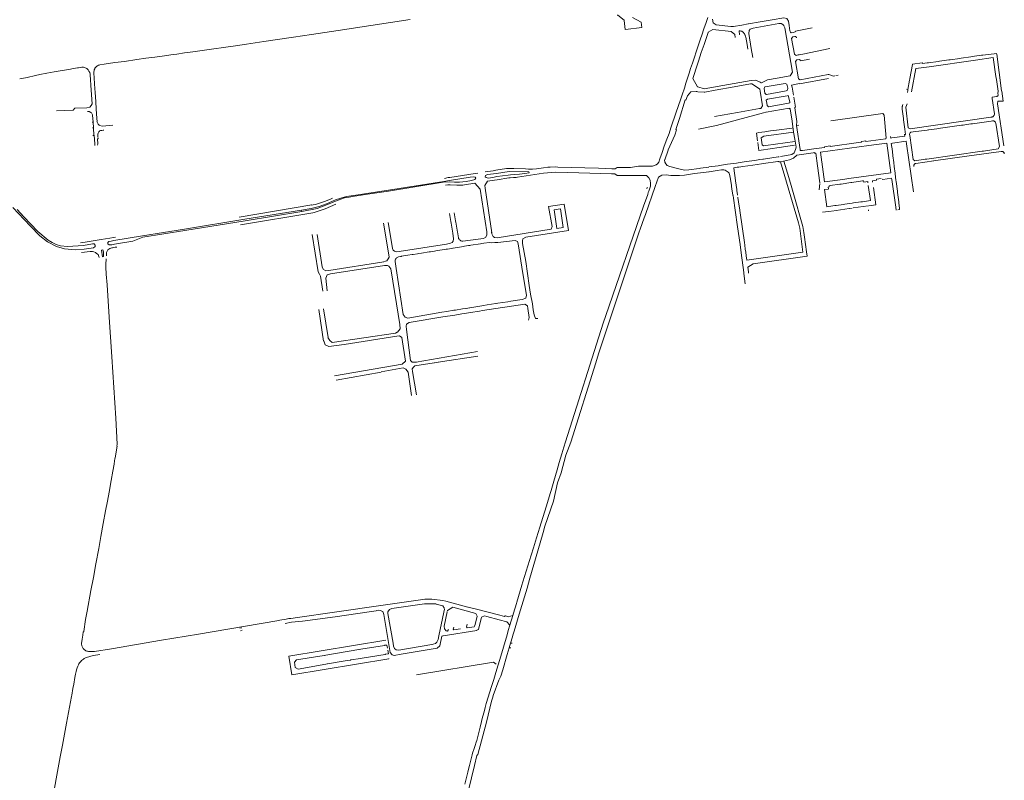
# Model space of a CAD drawing. Extents: x 97501 to 109728, y 463571 to 471596.
# Tile 9 of 25: x 102488 to 103742, y 467526 to 468495. Entities that reach past the tile are written whole.
import ezdxf

# ---------------------------------------------------------------- set-up
doc = ezdxf.new("R2010")
doc.units = 0
doc.layers.add('107 Goten', color=9, linetype='Continuous', lineweight=20, true_color=0xc0c0c0)

msp = doc.modelspace()

# ---------------------------------------------------------------- linework, layer by layer
at = {"layer": '107 Goten'}
for points in [[(102584.5, 468434.1), (102585, 468434.6), (102585.9, 468435.3), (102586.8, 468435.9), (102588, 468436.5), (102588.7, 468436.8), (102589.5, 468436.9), (102595, 468437.7), (102595, 468437.7), (102608.7, 468440), (102620.9, 468441.5), (102620.9, 468441.5), (102636.6, 468443.8), (102648.1, 468445.4), (102659.7, 468447), (102659.7, 468447), (102674.8, 468449.1), (102680.1, 468449.7), (102680.1, 468449.7), (102687.8, 468450.8), (102697.7, 468452.2), (102708.3, 468453.7), (102708.3, 468453.7), (102729, 468456.6), (102753.1, 468459.9), (102753.1, 468459.9), (102762.3, 468461.2), (102776.3, 468463.3), (102776.3, 468463.3), (102798.7, 468466.6), (102798.7, 468466.6), (102836.5, 468472.4), (102859.4, 468475.8), (102859.4, 468475.8), (102893.2, 468480.9), (102893.2, 468480.9), (102934.6, 468487.3), (102984.8, 468495)], [(103248.4, 468500.2), (103249.3, 468500.2), (103257.3, 468494.1), (103257.4, 468493.6)], [(103279, 468491.4), (103279, 468491.4), (103267.9, 468497.2)], [(103363.9, 468497.5), (103361.7, 468491.1), (103361.7, 468491.1), (103359.1, 468483), (103356.3, 468474.8), (103356.3, 468474.8), (103354.8, 468470.2), (103353.1, 468465.2), (103353.1, 468465.2), (103351.4, 468459.9), (103349.3, 468453.7), (103346.9, 468446.8), (103346.9, 468446.8), (103344.4, 468439.2), (103342.1, 468432.4), (103342.1, 468432.4), (103340.1, 468426.4), (103340.1, 468426.4), (103338.6, 468421.5), (103336, 468413.8), (103336, 468413.8), (103334.1, 468407.4), (103331.3, 468398.9), (103329.2, 468392.4), (103323.6, 468376.7), (103323.6, 468376.7), (103316.9, 468356.8), (103316.9, 468356.8), (103314.6, 468349.4), (103311.8, 468342.2), (103311.8, 468342.1)], [(103370.6, 468490.5), (103370, 468495.4)], [(103445.9, 468494.4), (103430.7, 468491.8), (103415.6, 468489.1)], [(103466.9, 468492.2), (103466.8, 468492.7), (103464.6, 468496.1), (103464.6, 468496.1), (103460.6, 468497), (103446.1, 468494.5), (103446.1, 468494.5), (103445.9, 468494.4)], [(103257.4, 468493.6), (103258.9, 468482)], [(103259, 468481.9), (103280, 468484.7), (103280, 468484.7)], [(103280, 468484.7), (103280.1, 468484.7), (103280.1, 468484.8), (103279.1, 468491.4), (103279, 468491.4)], [(103364.5, 468478.7), (103370.4, 468482.1), (103393.9, 468479.5), (103393.9, 468479.5), (103398.2, 468475.5), (103398.2, 468475.5), (103398.9, 468472)], [(103415.6, 468489.1), (103415.4, 468489.1), (103407.2, 468487.7), (103407.2, 468487.7), (103396.6, 468485.9), (103396.6, 468485.9), (103393.5, 468485.8), (103393.5, 468485.8), (103374.7, 468488), (103370.7, 468490.5), (103370.7, 468490.5), (103370.6, 468490.5)], [(103421.3, 468446.4), (103419.3, 468457.7), (103416.2, 468476.8), (103416.2, 468476.8), (103416.6, 468480.8), (103418.1, 468482.6), (103421.6, 468483.9), (103421.8, 468483.9)], [(103421.8, 468483.9), (103454.3, 468489.6)], [(103454.3, 468489.6), (103454.6, 468489.6), (103457.4, 468489.7), (103459.7, 468488.6), (103460.9, 468487), (103460.9, 468486.9), (103462, 468484.4), (103462, 468484.4), (103471.8, 468427.5), (103471.8, 468427.5), (103468.7, 468423), (103452.2, 468420.1), (103452.2, 468420.1), (103440.2, 468418), (103433.2, 468414.7), (103432.5, 468414.2), (103432.5, 468414.1), (103432.1, 468414.1), (103432, 468414.1), (103430.6, 468414.9), (103430.6, 468414.9), (103427.5, 468416.3), (103427.5, 468416.3), (103427.5, 468416.3)], [(103466.8, 468492.7), (103467.6, 468487), (103468.6, 468480.5), (103469.3, 468478.5), (103470.2, 468477.8), (103473.3, 468478.1), (103475.9, 468479.7)], [(103497, 468484.1), (103497, 468484.1), (103497, 468484.1), (103475.6, 468480.1), (103475.6, 468480.1)], [(103346.2, 468423.5), (103346.6, 468424.8), (103349.2, 468432.6), (103349.2, 468432.6), (103349.6, 468434), (103349.6, 468434), (103352.1, 468441.8), (103355.7, 468452.6), (103355.7, 468452.6), (103359.3, 468463.1), (103359.3, 468463.1), (103364.3, 468478.2), (103364.5, 468478.7)], [(103404.6, 468475.6), (103404.5, 468475.9), (103404.5, 468475.9), (103403.8, 468479.9), (103404.1, 468480.3), (103405.2, 468480.4), (103406.1, 468480.1), (103407.1, 468479.8), (103408, 468479.3), (103408.8, 468478.6), (103409.4, 468478.1), (103409.9, 468477.6), (103410.6, 468476.5), (103411.2, 468475.4), (103411.6, 468474.7), (103411.8, 468473.9), (103412.1, 468473.2), (103412.3, 468472.4), (103413.9, 468462.8), (103413.9, 468462.8), (103415, 468457)], [(103480.2, 468450), (103480, 468450), (103480, 468450), (103479.1, 468449.6), (103476.4, 468449), (103476.4, 468449), (103474.2, 468450.5), (103470.7, 468470.5), (103472.1, 468472.6), (103474.9, 468473.1), (103475.3, 468473.1), (103475.7, 468473.1), (103476, 468472.9), (103476.3, 468472.7), (103476.6, 468472.5), (103476.8, 468472.2), (103477, 468471.8), (103477.1, 468471.5)], [(103519.2, 468457.7), (103517.3, 468457.3), (103487, 468451.2), (103487, 468451.2)], [(103481.5, 468418), (103479.6, 468419.4), (103475.8, 468441.5), (103477.3, 468443.5), (103480.2, 468444), (103480.2, 468444), (103482.3, 468442.6), (103482.3, 468442.6), (103482.3, 468442.3), (103482.4, 468442.2), (103482.4, 468442.2)], [(103487, 468451.2), (103480.2, 468450)], [(103482.4, 468442.2), (103482.4, 468442.2), (103493.3, 468444.3)], [(103672.8, 468443.6), (103671.1, 468443.4), (103671.1, 468443.4), (103671.1, 468443.4)], [(103685, 468445.3), (103685, 468445.3), (103672.8, 468443.6)], [(103686.7, 468445.6), (103685, 468445.3), (103685, 468445.3)], [(103698.8, 468447.3), (103698.8, 468447.3), (103686.7, 468445.6), (103686.7, 468445.6)], [(103700.5, 468447.6), (103700.5, 468447.6), (103698.8, 468447.3)], [(103712.7, 468449.3), (103712.7, 468449.3), (103700.5, 468447.6), (103700.5, 468447.6)], [(103704.7, 468442.9), (103727.3, 468446.6), (103730.6, 468422), (103731.6, 468418.5), (103733.7, 468403.5)], [(103714.3, 468449.5), (103712.7, 468449.3), (103712.7, 468449.3)], [(103732.1, 468451.7), (103714.3, 468449.5)], [(103732, 468450.5), (103738.2, 468403.8)], [(102487.6, 468419.1), (102487.6, 468419.1), (102490.1, 468419.7), (102490.1, 468419.7), (102490.1, 468419.7), (102495.2, 468420.7), (102496.9, 468421.1), (102496.9, 468421.1), (102507.9, 468423.5), (102507.9, 468423.5), (102513.2, 468424.6), (102522, 468426.4), (102531.6, 468428), (102541.8, 468429.8), (102541.8, 468429.8), (102550.3, 468431.3), (102556.3, 468432.3), (102561.4, 468433.1), (102562.5, 468433.3), (102562.5, 468433.3), (102565, 468433.6), (102565, 468433.6), (102566.8, 468434), (102567.4, 468434), (102567.8, 468434), (102568.9, 468433.9), (102570.1, 468433.7), (102571, 468433.4), (102572.1, 468432.8), (102573, 468432.2), (102574.6, 468430.7), (102575.8, 468429), (102576.8, 468427.1), (102577.3, 468425), (102577.3, 468425), (102577.4, 468424.9), (102577.4, 468424.8), (102577.4, 468424.7), (102577.4, 468424.6), (102577.4, 468424.6), (102577.4, 468424.4)], [(102582.2, 468427), (102582.2, 468428.3), (102582.3, 468429.5), (102582.6, 468430.7), (102583.1, 468431.9), (102583.5, 468432.8), (102584.3, 468433.8), (102584.5, 468434.1)], [(103624.6, 468437.5), (103621.3, 468419.5), (103621.3, 468419.4)], [(103623.3, 468402.7), (103629, 468432.3), (103646, 468434.4)], [(103637, 468439.4), (103637, 468439.4), (103624.7, 468437.7), (103624.6, 468437.6), (103624.6, 468437.5)], [(103643.3, 468439.4), (103637.3, 468438.6), (103637.2, 468439.3), (103637.1, 468439.4), (103637, 468439.4)], [(103645.1, 468439.7), (103643.3, 468439.4)], [(103657.3, 468441.4), (103657.3, 468441.4), (103657.3, 468441.4), (103645.1, 468439.7)], [(103646, 468434.4), (103704.7, 468442.9)], [(103658.9, 468441.6), (103657.3, 468441.4)], [(103671.1, 468443.4), (103658.9, 468441.6), (103658.9, 468441.6)], [(102577.4, 468424.4), (102578.6, 468404.6)], [(102582.2, 468427), (102583.5, 468406.4)], [(103351.2, 468409), (103350.9, 468409.1), (103350.9, 468409.1), (103345, 468419.6), (103346.2, 468423.5)], [(103480.8, 468413), (103517.5, 468419.6)], [(103481.5, 468418), (103517.3, 468424.7)], [(103525.7, 468423.1), (103523.9, 468422.7), (103518.2, 468424.9), (103518.1, 468424.9), (103517.3, 468424.7)], [(103530.2, 468423.8), (103527, 468423.3)], [(103621.3, 468419.4), (103621, 468417.7)], [(102583.8, 468402.1), (102583.5, 468406.4)], [(103351.2, 468409), (103359.3, 468406.5)], [(103382.9, 468410.6), (103359.3, 468406.5)], [(103360, 468402.3), (103373.2, 468404.6), (103373.2, 468404.6), (103397.4, 468408.9), (103397.4, 468408.9), (103418.3, 468412.7)], [(103382.9, 468410.6), (103419.2, 468417.1), (103424.6, 468417.4), (103427.5, 468416.3)], [(103418.3, 468412.7), (103420.1, 468413), (103420.1, 468413), (103430, 468406.5), (103430, 468406.5), (103430.1, 468406), (103430.6, 468403.5), (103433.7, 468384.7), (103433.7, 468384.7), (103431.5, 468381.5), (103431.5, 468381.5), (103429.9, 468381.3)], [(103438.7, 468399.4), (103438.4, 468399.4), (103438.2, 468399.4), (103436.8, 468400.9), (103436.8, 468400.9), (103435.7, 468407.1), (103435.7, 468407.1), (103436.5, 468408.9), (103436.8, 468409.1), (103437, 468409.1)], [(103437, 468409.1), (103462.4, 468413.4)], [(103463.9, 468403.8), (103465.4, 468404.9), (103465.7, 468407.3), (103464.6, 468412.5), (103462.4, 468413.4)], [(103471.3, 468408.5), (103470.6, 468411.3), (103480.8, 468413.4)], [(103473, 468398.2), (103471.3, 468408.5)], [(103617, 468406), (103617, 468406), (103619, 468405.7)], [(103621, 468417.7), (103621, 468417.7), (103621, 468417.7), (103618.9, 468405.8), (103618.9, 468405.8)], [(102534.4, 468378.3), (102555.6, 468379.1), (102558, 468381.7), (102573.1, 468382.3), (102577, 468383.2), (102578.8, 468385.2), (102579.8, 468387.5), (102578.6, 468404.6)], [(102583.8, 468402.1), (102584.6, 468390)], [(103335.9, 468392.2), (103337.9, 468397.6)], [(103337.9, 468397.6), (103342.4, 468402.8)], [(103342.4, 468402.8), (103342.4, 468402.8), (103349.2, 468403.2), (103349.2, 468403.2), (103350.2, 468402.9), (103350.2, 468402.9), (103351.3, 468402.5), (103351.3, 468402.5), (103351.4, 468402.5)], [(103351.4, 468402.5), (103359.2, 468402.2), (103360, 468402.3)], [(103463.9, 468403.8), (103438.7, 468399.4)], [(103439.8, 468393.3), (103465, 468397.7)], [(103466.7, 468388.1), (103468.4, 468388.7), (103468.6, 468390), (103466.4, 468397.9), (103465, 468397.7)], [(103475.5, 468383.3), (103475.5, 468383.3), (103473.4, 468395.9)], [(103618.6, 468404.3), (103618.1, 468401.9), (103618.2, 468401.8), (103618.2, 468401.8), (103618.3, 468401.8)], [(103618.9, 468405.8), (103618.6, 468404.3)], [(103726.2, 468394), (103728.9, 468374.5), (103728.9, 468373.8), (103728.7, 468373.1), (103728.3, 468372.5), (103727.9, 468371.8), (103727.4, 468371.3), (103726.8, 468370.9), (103726.2, 468370.6), (103725.7, 468370.5)], [(103733.7, 468403.5), (103733.7, 468403.5), (103733.6, 468403.4), (103733.5, 468400.5), (103733.5, 468400.5), (103733.7, 468398.7), (103733.7, 468398.4), (103733.6, 468398.1), (103733.5, 468397.8), (103733.3, 468397.5), (103733, 468397.3), (103732.8, 468397.1), (103732.5, 468397), (103732.2, 468396.9), (103729, 468396.4), (103726, 468396), (103726, 468396), (103726, 468395.9)], [(103726, 468395.9), (103726, 468395.9), (103726.2, 468394)], [(103738.3, 468403.5), (103740.3, 468390.8), (103733.2, 468390.6), (103732.8, 468387.5), (103740.8, 468334)], [(102585.2, 468380.8), (102584.6, 468390)], [(103324.2, 468354.5), (103323.3, 468354.8), (103327.8, 468368.6), (103327.8, 468368.6), (103335.3, 468392.4), (103335.9, 468392.2)], [(103429.9, 468381.3), (103401.8, 468376.4), (103401.8, 468376.4), (103372.7, 468371.3)], [(103437.7, 468376.6), (103438.4, 468376.8), (103467.6, 468381.9), (103467.7, 468381.3), (103467.8, 468381.2), (103467.8, 468381.2)], [(103439, 468388.1), (103438.3, 468392.2), (103439.8, 468393.3)], [(103466.7, 468388.1), (103441.3, 468383.6), (103439.5, 468385.3), (103439, 468388.1)], [(103467.8, 468381.2), (103467.9, 468381.3), (103468, 468381.5), (103468.2, 468381.6), (103468.5, 468381.6), (103468.7, 468381.4), (103468.7, 468381.2)], [(103471.2, 468365.1), (103468.7, 468381.2)], [(103474.8, 468382.1), (103474.6, 468382.8), (103474.7, 468382.9), (103474.7, 468383), (103474.8, 468383.1), (103474.9, 468383.1), (103475.5, 468383.2), (103475.5, 468383.3)], [(103474.8, 468382.1), (103477.4, 468364.9), (103476.9, 468359.9)], [(103612.5, 468386.4), (103612.4, 468386.4), (103612, 468385.1), (103611.8, 468384.6), (103611.8, 468384.6), (103611.6, 468384), (103611.6, 468384), (103611.5, 468383.6), (103611.5, 468383.6), (103611.5, 468383.2), (103611.5, 468383.2), (103611.4, 468382.7), (103611.4, 468382.7), (103611.4, 468382.2), (103611.4, 468382.2), (103611.5, 468381.2), (103611.5, 468381.2), (103611.6, 468380.7)], [(103724.3, 468370.3), (103621.6, 468355.4), (103619.1, 468356.7), (103616.2, 468383.1), (103617.7, 468387.4)], [(102574, 468377.4), (102575, 468377.5), (102575.9, 468377.4), (102576.7, 468377.2), (102577.6, 468376.9), (102578.3, 468376.4), (102579, 468375.8), (102579.6, 468375.1), (102580, 468374.3), (102580.4, 468373.5), (102580.5, 468372.6), (102581.1, 468364.5), (102581.1, 468364.5), (102581.1, 468364.4), (102581.1, 468364.4), (102581, 468364.3), (102581, 468364.2), (102581, 468364.2), (102580.9, 468364.2), (102580.9, 468364.1), (102580.8, 468364.1), (102579.8, 468364.1)], [(102585.2, 468380.8), (102585.9, 468368.8)], [(102586.2, 468364.7), (102585.9, 468368.8)], [(103352, 468355.1), (103375, 468359.7), (103375, 468359.7), (103401.7, 468366.9), (103434.9, 468375.8)], [(103434.9, 468375.8), (103437.7, 468376.6)], [(103520.5, 468365.8), (103586.8, 468375.1), (103588.4, 468372.9), (103591.3, 468343.7)], [(103611.6, 468380.7), (103611.6, 468380.7), (103613, 468368.7), (103613, 468368.7)], [(103613, 468368.7), (103613, 468368.7), (103613.3, 468366.9)], [(103725.7, 468370.5), (103725.7, 468370.5), (103724.3, 468370.3)], [(102580.3, 468356.6), (102580.3, 468356.6), (102581.3, 468356.7), (102581.4, 468356.7), (102581.4, 468356.7), (102581.5, 468356.7), (102581.5, 468356.7), (102581.6, 468356.6), (102581.6, 468356.6), (102581.6, 468356.5), (102581.6, 468356.5), (102581.6, 468356.4), (102582.2, 468347.6), (102582.2, 468347.5), (102582.2, 468347.5), (102582.2, 468347.4), (102582.1, 468347.4), (102582.1, 468347.3), (102582, 468347.3), (102581.9, 468347.2), (102581.9, 468347.2), (102580.8, 468347.2), (102580.8, 468347.2)], [(102581.4, 468356.9), (102581.1, 468364.1)], [(102589.6, 468359.9), (102588.8, 468360.1), (102587.5, 468361.3), (102586.9, 468362.1), (102585.9, 468365)], [(102589.6, 468359.9), (102592.5, 468358.8), (102606.3, 468360)], [(103471.2, 468356.5), (103451.4, 468353.8), (103451.4, 468353.8), (103443.7, 468352.8)], [(103464.4, 468321.4), (103471.1, 468322.9), (103473.9, 468325.1), (103475.5, 468329), (103476.6, 468332.2), (103474.8, 468342.4), (103473.3, 468351.1), (103471.2, 468365.1)], [(103484.6, 468327.9), (103483.1, 468327.7), (103482.8, 468327.7), (103482.6, 468327.8), (103482.3, 468327.9), (103482, 468328.1), (103481.7, 468328.5), (103481.5, 468328.8), (103481.4, 468329.1), (103476.9, 468359.9), (103480, 468360.3)], [(103613.3, 468366.9), (103613.3, 468366.9), (103614.8, 468355), (103614.8, 468355)], [(103655.5, 468355.7), (103657.3, 468355.9)], [(103657.3, 468355.9), (103687.1, 468360.1)], [(103687.1, 468360.1), (103689, 468360.3)], [(103688.9, 468360.3), (103699.1, 468361.8)], [(103699.1, 468361.8), (103701, 468362)], [(103701, 468362), (103725, 468365.4)], [(103730.6, 468362.9), (103735.5, 468332.9), (103733.8, 468330.1), (103715.1, 468327.2)], [(103725, 468365.4), (103726.7, 468365.6)], [(103726.7, 468365.6), (103727, 468365.6), (103727.6, 468365.6), (103728.2, 468365.5), (103728.8, 468365.2), (103729.3, 468364.9), (103729.8, 468364.4), (103730.2, 468363.9), (103730.4, 468363.4), (103730.6, 468362.9)], [(102582.4, 468347.3), (102582.9, 468342), (102583.2, 468336.3), (102583.3, 468334.4), (102583.3, 468334.4), (102583.3, 468334.4), (102583.4, 468334.3)], [(102587.3, 468344.7), (102587, 468348.8)], [(102587.2, 468348.5), (102587.2, 468348.7), (102587.4, 468349.8), (102587.8, 468350.9), (102588.4, 468351.8), (102589.2, 468352.7), (102589.3, 468352.8), (102590.4, 468353.3), (102591.3, 468353.5), (102592.2, 468353.5), (102594, 468353.7), (102594.7, 468353.7)], [(102587.6, 468342.7), (102587.5, 468344)], [(103313.6, 468328.8), (103322, 468347.3)], [(103322, 468347.3), (103324.3, 468354.3)], [(103428.8, 468350.7), (103425.9, 468350.2)], [(103425.9, 468350.1), (103427.3, 468340.3)], [(103436.5, 468351.7), (103428.9, 468350.7)], [(103473.3, 468351.1), (103435.2, 468346.2), (103432.1, 468344), (103433.3, 468335.2), (103434.9, 468333.8), (103437.8, 468334.2), (103474.8, 468339.4)], [(103443.7, 468352.8), (103436.6, 468351.8)], [(103591.3, 468344.4), (103591.3, 468343.7), (103590.7, 468343.7), (103590.7, 468343.6), (103590.7, 468343.5), (103590.7, 468342.9), (103565.3, 468339.3), (103565.2, 468340), (103565.1, 468340.1), (103559.5, 468339.3), (103559.4, 468339.2), (103559.5, 468338.5), (103556.1, 468338), (103556.1, 468338), (103519.9, 468332.9), (103519.8, 468333.6), (103519.7, 468333.7), (103512.7, 468332.7), (103512.7, 468332.6), (103512.6, 468332.6), (103512.7, 468331.9), (103499.2, 468329.9), (103484.6, 468327.9)], [(103598.3, 468343.9), (103596.9, 468343.8), (103596.7, 468345.6)], [(103598.3, 468343.9), (103615.1, 468346.1), (103614.3, 468348.2)], [(103614.8, 468355), (103615.6, 468348.4), (103614.3, 468348.2), (103614.2, 468348.2), (103614.2, 468348.1), (103614.2, 468348.1)], [(103621.2, 468347.2), (103621, 468348.5), (103621, 468348.9), (103621.1, 468349.4), (103621.3, 468349.8), (103621.5, 468350.2), (103621.9, 468350.6), (103622.3, 468350.9), (103622.7, 468351.1), (103623.1, 468351.2), (103625.4, 468351.5)], [(103621.2, 468347.2), (103625.6, 468316.6), (103627.6, 468314.7), (103640.8, 468316.7)], [(103625.4, 468351.5), (103643.4, 468354)], [(103643.4, 468354), (103645.3, 468354.3)], [(103645.2, 468354.3), (103655.5, 468355.7)], [(102586.6, 468334.8), (102586.6, 468334.8), (102587.1, 468336.4), (102587.1, 468336.4), (102586.8, 468342.6), (102587.5, 468342.6), (102587.6, 468342.7), (102587.6, 468342.7)], [(103308.5, 468333.3), (103308.5, 468333.3), (103308.5, 468333.3), (103305.8, 468325.5)], [(103311.8, 468342.2), (103308.5, 468333.3)], [(103427.6, 468338.1), (103429, 468328.1), (103429, 468328.1)], [(103431.9, 468328.4), (103454.9, 468331.9), (103474.3, 468334.5)], [(103569, 468334.3), (103507.3, 468325.9), (103509, 468313.1)], [(103592, 468337.1), (103597.1, 468299.5), (103543.6, 468292.1)], [(103568.9, 468334.4), (103592, 468337.1)], [(103598.6, 468330), (103598.6, 468330), (103598.3, 468332), (103598.3, 468332), (103597.7, 468336.9), (103599.2, 468337.1), (103599.3, 468337.1), (103599.3, 468337.2), (103599.3, 468337.2)], [(103599.2, 468337.1), (103616.7, 468339.8), (103617.2, 468336.2)], [(103599.3, 468337.2), (103616.7, 468339.8), (103617.2, 468336.2)], [(103617.2, 468336.2), (103625.9, 468275.1)], [(103305.8, 468325.5), (103302.9, 468317.2)], [(103309.1, 468315.9), (103309.1, 468315.9), (103313.4, 468328.4), (103313.6, 468328.8)], [(103429, 468328), (103431.9, 468328.4)], [(103454.7, 468319.9), (103453.7, 468319.8), (103434.8, 468317)], [(103456.5, 468313.6), (103468.1, 468316.1), (103473.2, 468318.3), (103477.3, 468321.8), (103486.4, 468323.3)], [(103464.4, 468321.4), (103464.4, 468321.4), (103456.5, 468320.2)], [(103486.4, 468323.3), (103498.3, 468325)], [(103498.3, 468325), (103499.7, 468325.2), (103499.8, 468324.5), (103499.9, 468324.4), (103501.4, 468324.6), (103503.7, 468308.2)], [(103600.1, 468317.8), (103598.6, 468330)], [(103713.5, 468327), (103642.8, 468317)], [(103696.8, 468321), (103651.6, 468314.8)], [(103737.8, 468326.8), (103696.7, 468321)], [(103715.1, 468327.2), (103713.5, 468327)], [(103737.7, 468326.7), (103737.7, 468326.7), (103738, 468326.8), (103738.4, 468326.8), (103738.8, 468326.8), (103739.2, 468326.7), (103739.6, 468326.6), (103740, 468326.4), (103740.3, 468326.1), (103740.6, 468325.9), (103740.9, 468325.6), (103741.1, 468325.2), (103741.3, 468324.9), (103741.5, 468324.5), (103741.5, 468324.1), (103741.6, 468323.8), (103741.6, 468323.8), (103741.6, 468323.8)], [(103301.6, 468313), (103299.9, 468310.9), (103298.2, 468309.7), (103296.8, 468309.1), (103293.7, 468308.1), (103275.5, 468307.9), (103265.7, 468306.2), (103248.7, 468306.1), (103246, 468304.4), (103241.6, 468304.7), (103224.6, 468305.2), (103172.9, 468306.8), (103172.9, 468306.8), (103169.4, 468306.9), (103163.4, 468306.7), (103160.4, 468306.5), (103160.4, 468306.5), (103154.9, 468305.9), (103146, 468304.6), (103146, 468304.6), (103140.6, 468304.2), (103138.1, 468304.2), (103135.6, 468304.2), (103131.6, 468304.4), (103117.1, 468305), (103117.1, 468305), (103115.5, 468305.1)], [(103302.9, 468317.2), (103302.9, 468317.2), (103301.4, 468312.9)], [(103308.9, 468315.9), (103309.3, 468312.9), (103310.3, 468310.9), (103312.3, 468308.8), (103315.6, 468307.6), (103323.8, 468305.6), (103330.3, 468303.9), (103334.5, 468303), (103339.9, 468303.1), (103352.9, 468305.1)], [(103365.3, 468306.8), (103354.7, 468305.3)], [(103377.1, 468308.5), (103365.2, 468306.9)], [(103378.9, 468308.8), (103377.1, 468308.5)], [(103389, 468310.3), (103378.9, 468308.8)], [(103389, 468310.3), (103400.5, 468311.9)], [(103397.9, 468299.2), (103397, 468305.5), (103397, 468305.6), (103397, 468305.8), (103401.5, 468306.5)], [(103402.6, 468312.2), (103400.5, 468311.9)], [(103401.5, 468306.5), (103403.3, 468306.8)], [(103410.4, 468313.4), (103402.6, 468312.2)], [(103403.3, 468306.8), (103408.6, 468307.5), (103421.5, 468309.3)], [(103412.7, 468313.7), (103410.4, 468313.4)], [(103423.7, 468315.3), (103412.7, 468313.7)], [(103421.5, 468309.3), (103432.4, 468310.8), (103432.5, 468310.8), (103435, 468311.2)], [(103423.7, 468315.3), (103430.2, 468316.3)], [(103434, 468316.8), (103430.2, 468316.3)], [(103434.8, 468317), (103434, 468316.8)], [(103435, 468311.2), (103453, 468313.9)], [(103453, 468313.9), (103454.4, 468314.1), (103454.5, 468313.4), (103454.6, 468313.3), (103456.5, 468313.6)], [(103456.5, 468313.6), (103479.6, 468235.6), (103481.1, 468229.1), (103485.1, 468198.2)], [(103461, 468314.2), (103467.1, 468293.7), (103471, 468280.2), (103475.3, 468265.4), (103482.6, 468239.9), (103485, 468231.1), (103486.2, 468223.6), (103487.2, 468217.5), (103489.5, 468198.7), (103490.4, 468193.4)], [(103503.7, 468308.2), (103503.7, 468308.2), (103506.7, 468286.6), (103506.7, 468286.6)], [(103536.1, 468291.1), (103512.8, 468287.8), (103509.1, 468313.3)], [(103600.3, 468316.2), (103600.3, 468316.2), (103600.1, 468317.8), (103600.1, 468317.8), (103600.1, 468317.8)], [(103601.9, 468304), (103601.9, 468304), (103601.9, 468304), (103600.3, 468316.2)], [(103626.2, 468307.5), (103626.2, 468307.9), (103626.2, 468308.2), (103626.2, 468308.6), (103626.3, 468309), (103626.5, 468309.4), (103626.6, 468309.8), (103626.9, 468310.1), (103627.1, 468310.4), (103627.4, 468310.7), (103627.7, 468311), (103628.1, 468311.2), (103628.4, 468311.3), (103628.8, 468311.4), (103629.1, 468311.5)], [(103629.1, 468311.5), (103629.1, 468311.5), (103651.8, 468314.7)], [(103642.8, 468317), (103640.8, 468316.7)], [(102846.9, 468250.1), (102866.4, 468254.2), (102874.3, 468256.9), (102881.9, 468260), (102887.5, 468262.6), (102893.4, 468264.8), (102901.4, 468267.4), (102907.2, 468268.5), (102911.6, 468269.4), (102917, 468270.2), (102933.7, 468272.8), (102957.1, 468276.3), (103027.1, 468287.4), (103034.6, 468287.8), (103041.3, 468287.6), (103047.9, 468287.6), (103056.1, 468288.4), (103062.9, 468289.7), (103067.4, 468290.9), (103068.7, 468292.6), (103067.8, 468294), (103065.7, 468294.5), (103061.5, 468293.9), (103034.9, 468289.7), (103027.9, 468288.3), (102992.5, 468283), (102957.1, 468277.3), (102915.8, 468271.2), (102903.7, 468269.1), (102896.8, 468267.3), (102889.8, 468264.9), (102878.2, 468260), (102869, 468256.7), (102858.7, 468254), (102846.6, 468252.1)], [(103071.1, 468299.2), (103067.8, 468298.7), (103035.5, 468293.7), (103035.5, 468293.7), (103034.5, 468293.5), (103034.5, 468293.5), (103033.5, 468293.4), (103033.5, 468293.4), (103028.6, 468292.4)], [(103090.5, 468302.2), (103080.3, 468300.6)], [(103091.1, 468298.3), (103083.5, 468297.3), (103080.9, 468295.9), (103080.6, 468294.4), (103081.6, 468293.6), (103083, 468293), (103085, 468292.8), (103091.8, 468294.1)], [(103094.1, 468302.8), (103090.5, 468302.2), (103090.5, 468302.2), (103090.5, 468302.2)], [(103091.1, 468298.3), (103094.7, 468298.8)], [(103095.3, 468294.6), (103095.3, 468294.6), (103091.8, 468294.1), (103091.8, 468294.1), (103091.8, 468294.1)], [(103115.5, 468305.1), (103113.7, 468305.1), (103113.7, 468305.1), (103107.7, 468304.8), (103107.7, 468304.8), (103094.1, 468302.8), (103094.1, 468302.8), (103094.1, 468302.8)], [(103111.1, 468301.3), (103094.7, 468298.8)], [(103095.3, 468294.6), (103109.6, 468296.6), (103112.6, 468297.1), (103118.1, 468297.4), (103124.1, 468297.9), (103130.9, 468298.8), (103136.4, 468299.6), (103135.9, 468300.9), (103111.1, 468301.3)], [(103095.8, 468290.7), (103095.8, 468290.7), (103110.4, 468292.9), (103111.4, 468293), (103112.3, 468293.1), (103116.3, 468293.4), (103116.3, 468293.4), (103117, 468293.5)], [(103117, 468293.5), (103117, 468293.5), (103117.8, 468293.5), (103117.8, 468293.5), (103119.8, 468293.7), (103119.8, 468293.7), (103121.8, 468294), (103121.8, 468294), (103154.5, 468299), (103154.5, 468299), (103170.2, 468300.1), (103199.5, 468299.3), (103199.5, 468299.3), (103241.4, 468298), (103241.4, 468298), (103245.5, 468298), (103245.5, 468298), (103248.5, 468296.1), (103283.2, 468296.1)], [(103283, 468242.2), (103284.5, 468246.3), (103284.5, 468246.3), (103297, 468282), (103301.3, 468294), (103305.5, 468296.5), (103305.5, 468296.5), (103310.8, 468296.9), (103310.8, 468296.9), (103317, 468296.2), (103317, 468296.2), (103317, 468296.2)], [(103283.5, 468296), (103285.7, 468295.9), (103286.9, 468295.1), (103288.9, 468293.3), (103290.4, 468290.3), (103290.8, 468285.8), (103291, 468282.6), (103290, 468279.8), (103290, 468279.8)], [(103317, 468296.2), (103328, 468296.1), (103334.3, 468296.6), (103347.1, 468298.8), (103365.7, 468300.9)], [(103354.7, 468305.3), (103352.9, 468305.1)], [(103365.3, 468300.9), (103365.7, 468300.9), (103376.1, 468302.3)], [(103376.1, 468302.3), (103381.6, 468303.1)], [(103381.6, 468303.1), (103382.8, 468303.2), (103384.4, 468303.1), (103386, 468302.8), (103387.5, 468302.1), (103388.8, 468301.2), (103390, 468300.1), (103391, 468298.9), (103391.7, 468297.4), (103392.2, 468295.9), (103392.2, 468295.8)], [(103392.2, 468295.8), (103392.8, 468291.5), (103394, 468283.5)], [(103398.2, 468296.6), (103398, 468298.6)], [(103401.1, 468276.8), (103400.8, 468278.4), (103399.2, 468289.1), (103398.2, 468296.6)], [(103602.1, 468302.4), (103602.1, 468302.4), (103601.9, 468304)], [(103603.6, 468290.1), (103603.6, 468290.1), (103602.1, 468302.4)], [(103030, 468283.8), (103033, 468284), (103034.4, 468284), (103036, 468284), (103044.4, 468283.6), (103044.4, 468283.6), (103046.8, 468283.6), (103046.9, 468283.6), (103051.9, 468283.9), (103051.9, 468283.9), (103054, 468284.2), (103054, 468284.2), (103067.3, 468286.2)], [(103067.3, 468286.2), (103074.1, 468278.5), (103082.6, 468224.3), (103082.7, 468220.5), (103081.2, 468217.7), (103078.3, 468215.8), (103075, 468215.5)], [(103089, 468223), (103080.3, 468279.9), (103080, 468283.3), (103083.2, 468288.7)], [(103083.2, 468288.7), (103092.4, 468290.1)], [(103092.4, 468290.1), (103092.4, 468290.1), (103092.4, 468290.1), (103095.8, 468290.7)], [(103287, 468280.8), (103287, 468280.8), (103287, 468280.8), (103287, 468280.8), (103287, 468280.8), (103286.9, 468280.8), (103286.9, 468280.8), (103286.9, 468280.8), (103286.9, 468280.8), (103286.9, 468280.8), (103286.4, 468279.2)], [(103394, 468283.5), (103394.3, 468281.9)], [(103394.3, 468281.9), (103395.2, 468275.9)], [(103506.7, 468286), (103505.9, 468277.9), (103505.9, 468277.9)], [(103517.6, 468278.9), (103517.3, 468281.3), (103518.5, 468281.5), (103518.6, 468281.6), (103518.6, 468281.6)], [(103518.6, 468281.6), (103518.4, 468283.1), (103519.9, 468283.3), (103519.9, 468283.3)], [(103519.9, 468283.3), (103532.1, 468285), (103532.1, 468285)], [(103532.1, 468285), (103533.7, 468285.2), (103533.7, 468285.2)], [(103533.7, 468285.2), (103546, 468287)], [(103543.6, 468292.1), (103543.6, 468292.1), (103536.1, 468291.1), (103536.1, 468291.1)], [(103546, 468287), (103546, 468287), (103547.5, 468287.2)], [(103547.5, 468287.2), (103547.5, 468287.2), (103547.5, 468287.2), (103560.9, 468289.1)], [(103568.4, 468283.3), (103571.1, 468264.2), (103560.8, 468262.7), (103560.8, 468262.7)], [(103560.9, 468289.1), (103562.4, 468289.3), (103562.6, 468287.8)], [(103562.6, 468287.8), (103562.6, 468287.7), (103562.7, 468287.7), (103567.7, 468288.4), (103567.9, 468286.8)], [(103573.9, 468287.6), (103573.6, 468289.2), (103578.8, 468290), (103578.9, 468290), (103578.9, 468290.1)], [(103577.9, 468258.8), (103578, 468258.9), (103578, 468258.9), (103574.9, 468280.7)], [(103578.9, 468290.1), (103578.9, 468290.1), (103578.7, 468291.6), (103584.9, 468292.4)], [(103586.6, 468291.2), (103586.7, 468291.1), (103598.1, 468292.7), (103598.3, 468291)], [(103598.3, 468291), (103603.3, 468255.8)], [(103603.9, 468288.5), (103603.6, 468290.1)], [(103605.4, 468276.2), (103603.9, 468288.5), (103603.9, 468288.5), (103603.9, 468288.5)], [(103233.9, 468117.6), (103282.1, 468257), (103287.4, 468272)], [(103290, 468279.8), (103288.7, 468276.1), (103288.1, 468274.3), (103288.1, 468274.3), (103287.4, 468272), (103287.4, 468272)], [(103395.2, 468275.9), (103395.8, 468271.4), (103395.8, 468271.4), (103396, 468270.5), (103396.1, 468270.4), (103396.1, 468270.4), (103396.5, 468267.2)], [(103401.8, 468271.2), (103401.9, 468271.2), (103401.9, 468271.3), (103401.1, 468276.8)], [(103403.9, 468256.9), (103402.3, 468268.2), (103402.3, 468268.3), (103402.2, 468268.3)], [(103520.6, 468257), (103515.6, 468256.3), (103512.8, 468278.2), (103517.5, 468278.8)], [(103605.6, 468274.6), (103605.6, 468274.6), (103605.4, 468276.2), (103605.4, 468276.2), (103605.4, 468276.2)], [(103607.2, 468262.4), (103607.2, 468262.4), (103605.6, 468274.6)], [(102859.5, 468258.7), (102767.1, 468243.1)], [(102886, 468267.3), (102883.3, 468266.1), (102883.3, 468266.1), (102875.9, 468263), (102864.5, 468259.3), (102861.2, 468258.5), (102859.7, 468258.2), (102859.5, 468258.7), (102859.4, 468258.8)], [(102861.1, 468248.7), (102862.7, 468249.1), (102862.7, 468249.1), (102876.8, 468253.8), (102876.8, 468253.8), (102890.3, 468259.6)], [(103132.4, 468217.3), (103186.7, 468226.2), (103181.1, 468259.6), (103161.1, 468256.5), (103165.8, 468231), (103164.3, 468227.6), (103095.7, 468216.8), (103092.2, 468217.1), (103090.5, 468218.3), (103089.6, 468220), (103089.1, 468221.8), (103088.6, 468223.7)], [(103396.6, 468267.4), (103396.6, 468267.4), (103396.5, 468267.3), (103398.9, 468251.8), (103401.8, 468230.7), (103401.8, 468230.7), (103405.2, 468208), (103406.1, 468201.1), (103406.1, 468201), (103406.2, 468201)], [(103404.2, 468254.9), (103403.9, 468256.9)], [(103525.6, 468257.7), (103520.6, 468257), (103520.6, 468257), (103520.6, 468257)], [(103527.4, 468258), (103525.6, 468257.7), (103525.6, 468257.7)], [(103536.6, 468259.3), (103527.4, 468258)], [(103538.5, 468259.5), (103536.6, 468259.3), (103536.6, 468259.3), (103536.6, 468259.3)], [(103547.7, 468260.9), (103538.5, 468259.5)], [(103549.5, 468261.1), (103547.7, 468260.9)], [(103548.9, 468254.7), (103548.9, 468254.7), (103568.1, 468257.5), (103568.1, 468257.5)], [(103559, 468262.5), (103549.5, 468261.1)], [(103560.8, 468262.7), (103559, 468262.5)], [(103569, 468257.6), (103577.9, 468258.8), (103577.9, 468258.8)], [(103603.3, 468255.8), (103603.8, 468252.1)], [(103607.4, 468260.8), (103607.2, 468262.4)], [(103608, 468254.5), (103607.4, 468260.8), (103607.4, 468260.8), (103607.4, 468260.8)], [(102479, 468255.1), (102493.5, 468240), (102501.3, 468231.6), (102513.1, 468219.4), (102523.1, 468211.4), (102534.6, 468205.8), (102544.6, 468202.7), (102558.2, 468201.5), (102569.6, 468202.2), (102581.6, 468204.1), (102583.9, 468205.8), (102583.7, 468207.5), (102582.3, 468208.9), (102580.4, 468208.9), (102569, 468206.9), (102548.4, 468205.4), (102539.4, 468206.6), (102533.9, 468208.2), (102528.8, 468210.5), (102523.9, 468213.6), (102510.8, 468224.9), (102501.6, 468234.2), (102493, 468243.5), (102484.3, 468252.6)], [(102608.3, 468208.5), (102631.6, 468212.4), (102644.5, 468217.3), (102698, 468225.8), (102774.6, 468238.3), (102846.9, 468250.1), (102846.6, 468252.1), (102774.3, 468240.3), (102697.5, 468227.9), (102644.2, 468219.1), (102607.6, 468213.1)], [(102861.1, 468248.7), (102768.8, 468233.3)], [(103035.1, 468247.6), (103036.7, 468237.3)], [(103042.8, 468238.2), (103041.1, 468248.5)], [(103168.1, 468252.4), (103176.1, 468253.7)], [(103168.2, 468252.4), (103171.6, 468228.6), (103179.9, 468229.7), (103176.2, 468253.8)], [(103405, 468248.7), (103404.2, 468254.9)], [(103405, 468248.7), (103410.5, 468210.6)], [(103510.1, 468249.2), (103521.1, 468250.7)], [(103522, 468250.8), (103543.8, 468254)], [(103544.6, 468254.1), (103547.9, 468254.6), (103547.9, 468254.6)], [(103568.8, 468251.2), (103568.6, 468252.5)], [(103605.9, 468252.3), (103608.1, 468252.6), (103608.1, 468252.6)], [(103608.1, 468252.6), (103608.2, 468252.7), (103608.2, 468252.7), (103608, 468254.5), (103608, 468254.5)], [(102956.8, 468200), (102951.1, 468235.3)], [(102962.2, 468203.3), (102957, 468236.2)], [(103036.7, 468237.4), (103037, 468235.4), (103039.1, 468222.6)], [(103043, 468236.8), (103042.8, 468237.9)], [(103045.1, 468223.7), (103043.1, 468236.4)], [(103276.7, 468224.1), (103278, 468227.8), (103283, 468242.2)], [(102870.6, 468167.9), (102869.6, 468170.2), (102867.7, 468173.3), (102860.2, 468220.8)], [(102866.3, 468220.8), (102873, 468179.6)], [(103039.1, 468222.6), (103040.2, 468215.2), (103039.7, 468212.4), (103038.5, 468210.9), (103036.4, 468209.8), (103031.2, 468208.7), (102970.9, 468199.2), (102967.3, 468198.9), (102964.9, 468199.8), (102963.3, 468201), (102962.2, 468203.2)], [(103045, 468224.1), (103046.3, 468216.5)], [(103276.7, 468224.1), (103224.8, 468068.8)], [(102591.4, 468214.6), (102570.8, 468211.2), (102564.9, 468210.4)], [(102591.4, 468214.6), (102602.5, 468216.4)], [(102604.1, 468212.6), (102601.2, 468212), (102600, 468210.7), (102599.8, 468208.8), (102601.5, 468207.7), (102604.9, 468207.9)], [(102606.9, 468217.1), (102602.5, 468216.4), (102602.5, 468216.4), (102602.5, 468216.4)], [(102604.1, 468212.6), (102604.1, 468212.6), (102607.6, 468213.1), (102607.6, 468213.1), (102607.6, 468213.1)], [(102608.3, 468208.5), (102608.3, 468208.5), (102604.9, 468207.9), (102604.9, 468207.9)], [(102606.9, 468217.1), (102609.5, 468217.3)], [(103039.1, 468203.5), (103039.5, 468203.5), (103039.5, 468203.5), (103052.7, 468205.7)], [(103052, 468212.5), (103051.6, 468212.5), (103050.6, 468212.6), (103049.6, 468213), (103048.7, 468213.5), (103047.9, 468214.1), (103047.2, 468214.9), (103046.6, 468215.7), (103046.3, 468216.5)], [(103075, 468215.4), (103052.1, 468212.2)], [(103052.7, 468205.7), (103054, 468205.9)], [(103054, 468205.9), (103059.4, 468206.7)], [(103059.4, 468206.7), (103060.7, 468206.9)], [(103060.7, 468206.9), (103062.3, 468207.2), (103074.4, 468209.1)], [(103074.4, 468209.1), (103075.8, 468209.3)], [(103075.8, 468209.3), (103078.6, 468209.7), (103078.6, 468209.7)], [(103078.6, 468209.7), (103085.9, 468210.7), (103088.2, 468210.1), (103092.9, 468210.7), (103096.6, 468210.5), (103118.6, 468213.4)], [(103133.1, 468143.5), (103128.4, 468171), (103122.6, 468209), (103121.7, 468212.1), (103118.6, 468213.4)], [(103132.4, 468217.3), (103128.6, 468215.2), (103128, 468212.8), (103127.9, 468209.6), (103132.1, 468186.3), (103136.6, 468156.1), (103138.3, 468144.9), (103140.6, 468132.7), (103141.5, 468124.9), (103142.7, 468118.6), (103144.5, 468114), (103147.3, 468113.7)], [(103411, 468207.2), (103410.5, 468210.6)], [(103411.6, 468201.9), (103411.6, 468201.9), (103411.7, 468202), (103411, 468207.2)], [(102566.5, 468198.1), (102577.3, 468199.4), (102580.5, 468199.3), (102582.2, 468198.7), (102584.2, 468198), (102585.6, 468196.9), (102587.4, 468195.4), (102589, 468191.8)], [(102591.8, 468200.9), (102593.6, 468201.2), (102594.4, 468198.6), (102594.4, 468192.8), (102593, 468192.4)], [(102591.8, 468200.9), (102593, 468192.4)], [(102598.1, 468193.7), (102598.1, 468193.9), (102598.1, 468194), (102598.1, 468194.8), (102598.1, 468194.8), (102598.2, 468197.8), (102599.8, 468201.2), (102602.6, 468203), (102602.6, 468203), (102605.1, 468203.9), (102605.1, 468203.9), (102605.6, 468204)], [(102605.6, 468204), (102605.6, 468204), (102609, 468204.6), (102609, 468204.6)], [(102609, 468204.6), (102611.1, 468204.8)], [(102956.8, 468200.1), (102958, 468192.1), (102956.9, 468189.7), (102955.2, 468187.5), (102953.5, 468186.9), (102951.2, 468186.3)], [(102967.1, 468177.6), (102965.7, 468186.7), (102965.8, 468187.6), (102966, 468188.6), (102966.4, 468189.4), (102966.9, 468190.2), (102967.5, 468191), (102968.3, 468191.6), (102969.2, 468192.1), (102970.2, 468192.4), (102972.5, 468192.8)], [(102972.5, 468192.8), (102973.5, 468193), (102974, 468193.1)], [(102974, 468193.1), (102981.9, 468194.4), (102987.5, 468195.3)], [(102987.5, 468195.3), (102988.9, 468195.5)], [(102988.9, 468195.5), (102994.2, 468196.3)], [(102994.2, 468196.3), (102995.7, 468196.5)], [(102995.7, 468196.5), (102999.2, 468197.1), (102999.2, 468197.1), (103009.1, 468198.7)], [(103009.1, 468198.7), (103010.6, 468198.9)], [(103010.6, 468198.9), (103015.9, 468199.7)], [(103015.9, 468199.7), (103017.4, 468200), (103017.4, 468200), (103017.5, 468200)], [(103017.5, 468200), (103030.9, 468202.1)], [(103030.9, 468202.1), (103032.3, 468202.4)], [(103032.3, 468202.4), (103037.6, 468203.2)], [(103037.6, 468203.2), (103039.1, 468203.5)], [(103406.2, 468201.2), (103406.4, 468197.5)], [(103406.6, 468197.8), (103406.6, 468197.8), (103406.5, 468197.7), (103409.7, 468172.6)], [(103411.6, 468202), (103412.2, 468198.4)], [(103412.9, 468193.1), (103412.2, 468198.6), (103412.2, 468198.6), (103412.1, 468198.6)], [(103413.5, 468188.4), (103413.5, 468188.7), (103412.9, 468193.1), (103412.9, 468193.1)], [(103485.1, 468198.2), (103413.5, 468188.4)], [(103490.4, 468193.4), (103421.8, 468183.6), (103414.9, 468179.3)], [(102597.9, 468189.7), (102597.5, 468182.6), (102597.5, 468179.1), (102597.9, 468170.4), (102598.8, 468156.8), (102601.5, 468115.6), (102604.8, 468065.2), (102609.9, 467986.7), (102611.9, 467953.9), (102611.5, 467951.4)], [(102951.2, 468186.2), (102881.1, 468175.2), (102877.3, 468174.8), (102874.6, 468176.5), (102872.9, 468179.3)], [(102877.5, 468165.3), (102879.4, 468169.3), (102883.4, 468170.7), (102952.4, 468181.3)], [(102952.5, 468181.3), (102956.2, 468181.5), (102957.8, 468180.7), (102959.1, 468179), (102960.4, 468177.1), (102967.6, 468132.5), (102971.8, 468106.3), (102972.1, 468100.9), (102968.6, 468096.5)], [(102873.7, 468148.9), (102870.7, 468167.7)], [(102967.1, 468177.5), (102976.1, 468118.9), (102978.4, 468115.4), (102982.1, 468114.3)], [(103409.7, 468172.6), (103409.9, 468171)], [(103409.9, 468171), (103411.5, 468157.9)], [(103415.7, 468173.5), (103415.7, 468173.5), (103414.9, 468179.3)], [(103415.9, 468171.8), (103415.7, 468173.5)], [(102879.4, 468149.1), (102877.3, 468165.4)], [(103109.2, 468135.3), (103113.2, 468135.8), (103127.5, 468138.1), (103132.4, 468139.9), (103133.1, 468143.5)], [(103076.2, 468130.1), (103078.5, 468130.4)], [(103077.2, 468123.9), (103130.8, 468132), (103134.3, 468129.9), (103134.7, 468126.7), (103136.3, 468115.1), (103135.5, 468111.6)], [(103094, 468132.9), (103082.9, 468131.1), (103082.9, 468131.1), (103078.1, 468130.4)], [(103096.4, 468133.3), (103094.3, 468132.9)], [(103109.3, 468135.2), (103109.2, 468135.3), (103109.2, 468135.3), (103096.7, 468133.3)], [(102874.4, 468085), (102868.4, 468125.2)], [(102880.3, 468089.6), (102874.4, 468126.4)], [(102982.1, 468114.3), (103025.1, 468121.9)], [(103040.7, 468124.4), (103031.7, 468123), (103031.7, 468123), (103025.1, 468121.9)], [(103026.3, 468115.8), (103041.6, 468118.3), (103043.9, 468118.6)], [(103040.7, 468124.4), (103042.8, 468124.7)], [(103055.8, 468126.8), (103051.7, 468126.1), (103042.8, 468124.7)], [(103043.8, 468118.6), (103050.7, 468119.7), (103050.7, 468119.7), (103056.6, 468120.7)], [(103060.6, 468127.6), (103056.1, 468126.8), (103056.1, 468126.8), (103056.1, 468126.8)], [(103056.6, 468120.7), (103061.9, 468121.5)], [(103076.2, 468130.1), (103060.9, 468127.6)], [(103061.9, 468121.5), (103073, 468123.3), (103077.2, 468123.9)], [(103233.9, 468117.6), (103230.8, 468108.1)], [(102983.7, 468108.8), (102980.1, 468106.7), (102979.6, 468104), (102980.1, 468100), (102985.5, 468060.3), (102987.4, 468058.2), (102992.9, 468058.4)], [(102983.7, 468108.8), (103026.3, 468115.8)], [(103182.8, 467956.6), (103230.8, 468108.1)], [(102968.5, 468096.3), (102966.4, 468095.3), (102885.4, 468083.5), (102882.5, 468085.8), (102880.2, 468089.5)], [(102874.8, 468085.4), (102876.8, 468080.4), (102881.1, 468078.1), (102900.8, 468080.9), (102967.8, 468091.4), (102971.3, 468091.7), (102974.2, 468089.6)], [(102974.2, 468089.6), (102979.1, 468059.5), (102974.7, 468055.7)], [(102992.7, 468058.4), (103070.6, 468071.8)], [(103221.3, 468057.6), (103224.8, 468068.8)], [(102974.7, 468055.7), (102888.6, 468041)], [(102993.1, 468016.5), (102987.7, 468046.3), (102987.4, 468049.8), (102989, 468051.8), (102991, 468053.5), (103015.3, 468057.5)], [(103015.9, 468057.3), (103020.8, 468058.4)], [(103020.6, 468058.1), (103071.2, 468066.1)], [(103189.5, 467956.4), (103221.3, 468057.6)], [(102890.6, 468035.4), (102947.8, 468045.6)], [(102948, 468045.9), (102975.8, 468050.9), (102979.3, 468049.4), (102982.4, 468045.4), (102986.8, 468015.8)], [(103156.6, 467849.2), (103167.4, 467881.2), (103172.6, 467904.6), (103177.1, 467917.3), (103183.3, 467939.8), (103189.5, 467956.4)], [(103182.8, 467956.6), (103180.6, 467950), (103180.6, 467950), (103178, 467941.3)], [(102609, 467936.4), (102611.7, 467951.4)], [(102571.6, 467730.3), (102571.6, 467730.3), (102573.4, 467740.9), (102578.4, 467767.5), (102581.5, 467784), (102581.5, 467784), (102584.7, 467801.3), (102584.7, 467801.3), (102588.2, 467821), (102588.2, 467821), (102590.9, 467836.1), (102594.1, 467852.6), (102594.1, 467852.6), (102597, 467868.7), (102599.3, 467881.2), (102601.4, 467892.8), (102604.1, 467907.3), (102606.4, 467919.4), (102606.4, 467919.4), (102608, 467928.1), (102608, 467928.1), (102608.5, 467932.6), (102608.8, 467935.1), (102609, 467936.4), (102609.2, 467936.5), (102609.3, 467936.5), (102609.3, 467936.6)], [(103174.8, 467930.5), (103172.1, 467921.1)], [(103174.8, 467930.5), (103178, 467941.3)], [(103168, 467906.8), (103172.1, 467921.1)], [(103168, 467906.8), (103167.1, 467903.6)], [(103164.5, 467894.7), (103163.8, 467892.3), (103158.1, 467874)], [(103164.5, 467894.7), (103167.1, 467903.6)], [(103158.1, 467874), (103150, 467847.9)], [(103137.4, 467783.1), (103147.3, 467817.7), (103154.4, 467841.3), (103156.6, 467849.2)], [(103150, 467847.9), (103145.8, 467834.4)], [(103145.8, 467834.4), (103141.9, 467821.9)], [(103141.9, 467821.9), (103138.8, 467812.4)], [(103138.8, 467812.4), (103128.4, 467778.2)], [(103117.2, 467715.5), (103123.7, 467737.4), (103133.7, 467770.4), (103133.7, 467770.4), (103137.4, 467783.1)], [(103127.2, 467774.3), (103120.8, 467752.4)], [(103128.4, 467778.2), (103127.2, 467774.3)], [(103058.8, 467746.2), (103058.5, 467746.3), (103030.2, 467753.9), (103030.2, 467753.9), (103026.7, 467754.7), (103012.5, 467756.5), (103012.5, 467756.5), (103003.7, 467756.1), (103003.7, 467756.1), (103000.9, 467755.8), (103000.9, 467755.8), (102950.5, 467748.6), (102888.6, 467739.7), (102841.3, 467733), (102841.3, 467733), (102832.9, 467731.8), (102830.4, 467731.5), (102830.4, 467731.5), (102830.4, 467731.5), (102826.9, 467730.9)], [(102932.7, 467740.3), (102941.5, 467741.5)], [(102941.5, 467741.7), (102944.7, 467742.1), (102946.9, 467742), (102949.9, 467740.6), (102951.2, 467736.9), (102951.2, 467736.9), (102959.4, 467688.3), (102961.8, 467685.5), (102964.6, 467684.5), (102964.7, 467684.5), (102964.7, 467684.5), (102973.6, 467686.1), (103019.4, 467693.7), (103019.4, 467693.7), (103022.6, 467696.9), (103022.6, 467696.9), (103025.2, 467709.2), (103026.6, 467709.5), (103026.6, 467709.5), (103026.9, 467709.5)], [(103017.9, 467750.3), (103008.4, 467750.5), (103003.3, 467750.4), (102961.6, 467744.4), (102958.5, 467743.1), (102956.4, 467740.3), (102956.4, 467738)], [(103017.9, 467750.1), (103026.6, 467748), (103028.5, 467744.2)], [(103028.7, 467743.4), (103027.9, 467739.8)], [(103032.2, 467741.1), (103032.3, 467741.7), (103039.1, 467746), (103068.5, 467738.1), (103070.4, 467734.7)], [(103099, 467735.8), (103067.5, 467744.1), (103058.5, 467746)], [(103120.3, 467750.7), (103116.7, 467738.5), (103115.7, 467735.5), (103109.8, 467734), (103106.2, 467735), (103106.1, 467735), (103104.9, 467734.3), (103099, 467735.8)], [(103120.8, 467752.4), (103120.3, 467750.8), (103120.3, 467750.7)], [(102818.9, 467729.4), (102818.9, 467729.4), (102817.8, 467729.3), (102817.8, 467729.3), (102772.6, 467721.6), (102772.6, 467721.6), (102715.4, 467711.9), (102668.3, 467703.9), (102668.3, 467703.9), (102604.4, 467693.1), (102582.8, 467689.5), (102580.2, 467689.5), (102576.6, 467689.5), (102575.3, 467689.7), (102574.1, 467689.9), (102573, 467690.2), (102571.9, 467690.6), (102571, 467691.2), (102570, 467691.9), (102569.2, 467692.6), (102568.5, 467693.5), (102567.8, 467694.4), (102567.4, 467695.3), (102567.1, 467696.1), (102566.8, 467696.9), (102566.6, 467697.7), (102566.5, 467698.5), (102566.4, 467699.3), (102566.4, 467700.1), (102567.3, 467705.1)], [(102569.2, 467715.1), (102571.6, 467730.3)], [(102826.9, 467730.9), (102818.9, 467729.4)], [(102825.6, 467725.3), (102825.6, 467725.3), (102833.6, 467726.9), (102847.7, 467728.2), (102847.7, 467728.2), (102889.4, 467734), (102889.4, 467734), (102932.7, 467740.3)], [(102963.1, 467700.4), (102956.4, 467738.2)], [(103027.9, 467739.8), (103021.4, 467709.5)], [(103028.8, 467718.5), (103028, 467722), (103032, 467740.3)], [(103070.3, 467734.3), (103067.6, 467724.3)], [(103071.8, 467718.1), (103075.8, 467732.8)], [(103075.9, 467733.2), (103079.4, 467735.1), (103079.4, 467735.1), (103082.4, 467734.3)], [(103082.4, 467734.3), (103098.4, 467730.1), (103107.9, 467727.6), (103111.9, 467723.1), (103109.9, 467716.5), (103109.9, 467716.5), (103108.3, 467710.9), (103103.7, 467695.1), (103101.6, 467688), (103094.1, 467662.8), (103091.4, 467653.9), (103088.3, 467645), (103088.3, 467645), (103081.6, 467623.2), (103081.6, 467623.2), (103080.3, 467618.2)], [(103115.7, 467735.5), (103111.9, 467723.1)], [(102767.9, 467719.3), (102770.5, 467719.7)], [(102768.6, 467716.1), (102771.1, 467716.7)], [(103026.9, 467709.5), (103069.6, 467716.5)], [(103028.8, 467718.5), (103030.6, 467716.1), (103032.6, 467715.7), (103033.7, 467717.8)], [(103048.9, 467718.5), (103048.9, 467718.5), (103040.7, 467717.1), (103039.7, 467718.1), (103040.4, 467720.8), (103040.4, 467720.8)], [(103067.6, 467724.3), (103067.5, 467724.2), (103067.5, 467724.2), (103067, 467721.9), (103066.3, 467721.2), (103057.5, 467719.8), (103056.5, 467720.9), (103057.4, 467724.3), (103057.4, 467724.3), (103057.5, 467724.6)], [(103069.6, 467716.5), (103069.8, 467716.6), (103071.7, 467717.8), (103071.8, 467717.8), (103071.8, 467718.1)], [(102567.3, 467705.1), (102567.3, 467705.1), (102567.3, 467705.2), (102567.8, 467710.5), (102568.5, 467714.6), (102569, 467714.6), (102569.1, 467714.7), (102569.2, 467715.1), (102569.2, 467715.1)], [(102953.9, 467704.1), (102953.8, 467704.1), (102953.7, 467704.2), (102912.8, 467697.4), (102912.8, 467697.4), (102830.5, 467683.6), (102830.4, 467683.5), (102830.4, 467683.5), (102834.3, 467659.9), (102834.3, 467659.8), (102834.4, 467659.8), (102957.8, 467680.4), (102957.9, 467680.4), (102957.9, 467680.5), (102957.9, 467680.5)], [(103020.4, 467704.9), (103019, 467701.7), (103017.2, 467699.8), (103014, 467698.8), (103012.8, 467698.6), (103012.6, 467698.5)], [(103021.4, 467709.5), (103020.4, 467705), (103020.4, 467704.9)], [(103114.7, 467700.3), (103114.7, 467700.3), (103112.8, 467700.3), (103113.6, 467702.9), (103113.6, 467702.9), (103115.6, 467710.1), (103115.8, 467710.6)], [(103115.8, 467710.6), (103117.2, 467715.5)], [(102877.7, 467685.1), (102919.7, 467692.1)], [(102919.7, 467692.1), (102919.9, 467692.1), (102921.9, 467692.4)], [(102921.9, 467692.4), (102952, 467697.4)], [(102952, 467697.4), (102952.2, 467697.5), (102954.8, 467697.9), (102954.9, 467697.9), (102954.9, 467698)], [(102954.7, 467698), (102954.7, 467698), (102954.7, 467697.9), (102954.7, 467697.9), (102954.7, 467697.9), (102954.7, 467697.9), (102954.8, 467697.9), (102954.8, 467697.9), (102954.8, 467697.9), (102954.8, 467697.9), (102955.2, 467697.9), (102955.9, 467693.8)], [(102956.3, 467691.5), (102957.1, 467686.7), (102956.7, 467686.6), (102956.7, 467686.6), (102956.7, 467686.6), (102956.7, 467686.6), (102956.7, 467686.6), (102956.6, 467686.6), (102956.6, 467686.5), (102956.6, 467686.5), (102956.6, 467686.5)], [(102970.5, 467691.3), (102967.2, 467691.6), (102964.9, 467693.3), (102963.8, 467696.3), (102963.8, 467696.3), (102963.1, 467700.4), (102963.1, 467700.4)], [(103012.6, 467698.5), (102970.3, 467691.4)], [(103097.8, 467652.9), (103100.4, 467658), (103100.4, 467658.1), (103103, 467666.4), (103103, 467666.4), (103108.5, 467685.9), (103111, 467694.2), (103113, 467694.4)], [(103111, 467694.2), (103112.8, 467700.3)], [(102531.9, 467515.5), (102535, 467532.1), (102535, 467532.1), (102539.3, 467555.3), (102539.3, 467555.3), (102542.1, 467570.4), (102542.1, 467570.4), (102547.1, 467598.4), (102553.6, 467632.4), (102553.6, 467632.4), (102553.6, 467632.4), (102553.8, 467633.8), (102555.4, 467642.6), (102556.5, 467648.1), (102556.5, 467648.1), (102558, 467656.3), (102558, 467656.3), (102558.7, 467660.8), (102559.4, 467664.1), (102559.4, 467664.1), (102559.8, 467666.4), (102560.2, 467667.6), (102560.6, 467669), (102561.5, 467671.1), (102562.3, 467672.7), (102563, 467674), (102563.9, 467675.3), (102564.7, 467676.2), (102565.5, 467677), (102566.5, 467678), (102567.6, 467678.9), (102568.8, 467679.8), (102569.9, 467680.5), (102571.5, 467681.4), (102572.8, 467682.1), (102574.1, 467682.5), (102575.8, 467682.9), (102575.8, 467682.9), (102578.3, 467683.5), (102578.3, 467683.5), (102581.7, 467684.4), (102584.1, 467684.8), (102586.9, 467685.2), (102586.9, 467685.2), (102589.6, 467685.7)], [(102842.4, 467667.2), (102842.1, 467667.1), (102842.1, 467667.1), (102838.6, 467669.4), (102838.1, 467672.6), (102838.1, 467672.6), (102837.5, 467675.9), (102840, 467679.2), (102840, 467679.2), (102840.3, 467679.2)], [(102840.3, 467679.2), (102875.3, 467684.7)], [(102875.3, 467684.7), (102875.6, 467684.7), (102875.6, 467684.7), (102877.4, 467685), (102877.7, 467685.1)], [(102909.2, 467678.8), (102909, 467678.7), (102909, 467678.7), (102902.3, 467677.6), (102902, 467677.6)], [(102921.6, 467680.8), (102909.2, 467678.8)], [(102923.8, 467681.2), (102923.6, 467681.2), (102923.6, 467681.2), (102921.8, 467680.9), (102921.6, 467680.8)], [(102953, 467686), (102923.8, 467681.2)], [(102956.8, 467686.5), (102956.7, 467686.6), (102953.3, 467686.1), (102953.3, 467686.1), (102953, 467686)], [(102877.3, 467673.5), (102842.4, 467667.2)], [(102879.6, 467673.8), (102879.3, 467673.8), (102879.3, 467673.8), (102877.5, 467673.5), (102877.5, 467673.5), (102877.3, 467673.5)], [(102902, 467677.6), (102879.6, 467673.8)], [(103094.5, 467673.6), (103091, 467676), (102993, 467659.7)], [(103090.7, 467633.5), (103097.8, 467652.9)], [(103088.6, 467626.3), (103090.1, 467631.5), (103090.7, 467633.5)], [(103071.2, 467558.6), (103082.1, 467599.5), (103088.4, 467626.4)], [(103080.3, 467618.2), (103079.4, 467614.6)], [(103076.8, 467604.3), (103075.8, 467600.5), (103075.8, 467600.5), (103073.9, 467593.1)], [(103078.7, 467611.7), (103076.8, 467604.3)], [(103079.4, 467614.6), (103078.7, 467611.7)], [(103073.9, 467593.1), (103069.7, 467576.4)], [(103069.7, 467576.4), (103069.1, 467574.3), (103067.7, 467569.7), (103066.4, 467566), (103064.4, 467560.3), (103064.4, 467560.3), (103063.8, 467558.1), (103063.8, 467558.1), (103060.4, 467544.4), (103059.7, 467541.4), (103058.3, 467535.8), (103054.6, 467520.8)], [(103066.9, 467544.2), (103067, 467544.5), (103067, 467544.5), (103070, 467557.1), (103070, 467557.1), (103070.4, 467557.7), (103070.8, 467558), (103070.8, 467558), (103071.1, 467558.4), (103071.2, 467558.6)], [(103055.3, 467497.3), (103066.9, 467544.2)]]:
    msp.add_lwpolyline(points, dxfattribs=at)

doc.saveas('drawing.dxf')
